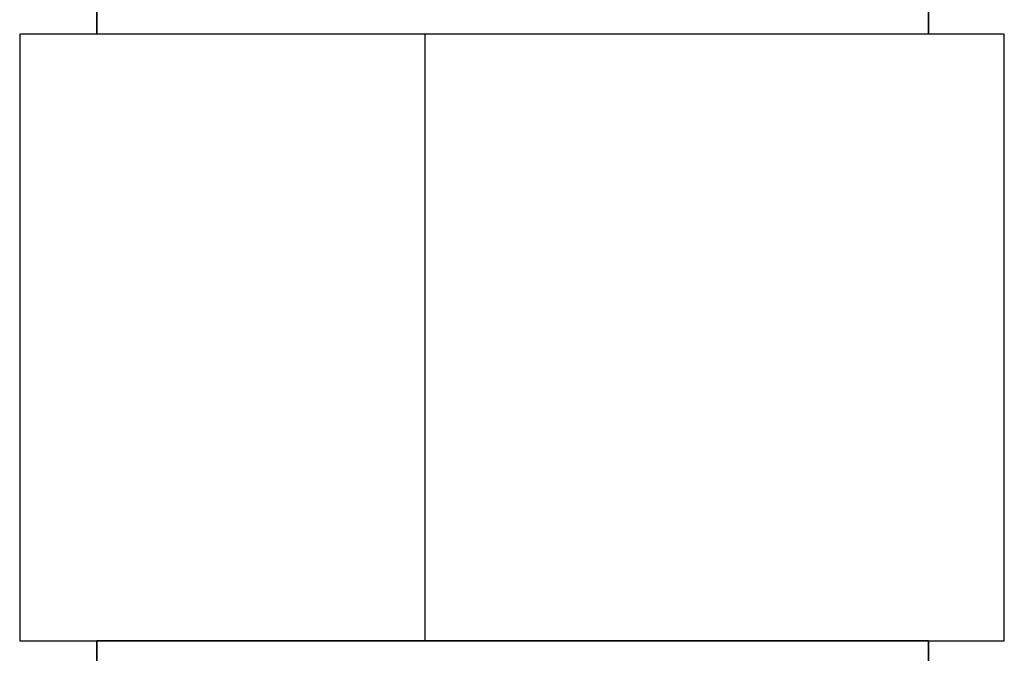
# Model space of a CAD drawing. Header units: millimetres. Extents: x 13115352 to 26511604, y 2875787 to 5794155.
# Tile 31 of 115: x 13125169 to 13126156, y 2884944 to 2885579. Entities that reach past the tile are written whole.
import ezdxf

# ---------------------------------------------------------------- set-up
doc = ezdxf.new("R2010")
doc.units = ezdxf.units.MM
doc.layers.get('0').update_dxf_attribs({"lineweight": 0})

msp = doc.modelspace()

# ---------------------------------------------------------------- linework, layer by layer
at = {"color": 32, "linetype": 'Continuous', "lineweight": 25, "true_color": 0xdd6e00}
msp.add_line((13125574.92, 2885564.56), (13125574.92, 2884956.07), dxfattribs=at)
for points in [[(13126080.07, 2885719.55), (13126080.07, 2885564.56), (13125246.28, 2885564.56), (13125246.28, 2885718.11)], [(13126080.07, 2885564.56), (13126080.07, 2885719.55), (13125246.28, 2885718.11), (13125246.28, 2885564.56)], [(13126080.07, 2884956.07), (13126080.07, 2884802.52), (13125246.28, 2884801.08), (13125246.28, 2884956.07)], [(13126080.07, 2884802.52), (13126080.07, 2884956.07), (13125246.28, 2884956.07), (13125246.28, 2884801.08)]]:
    msp.add_lwpolyline(points, dxfattribs=at)
msp.add_lwpolyline([(13125168.79, 2885564.56), (13125168.79, 2884956.07), (13126156.13, 2884956.07), (13126156.13, 2885564.56)], close=True, dxfattribs=at)

doc.saveas('drawing.dxf')
